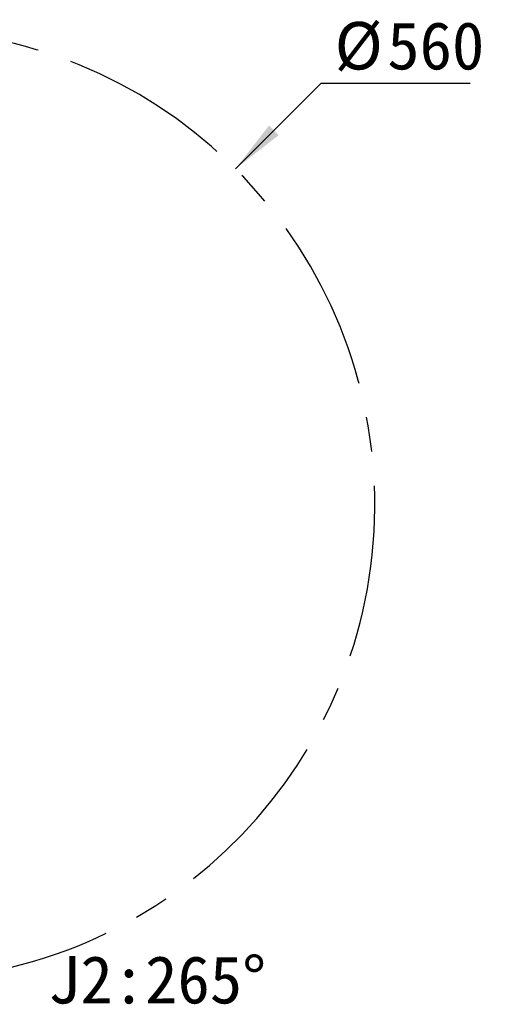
# Model space of a CAD drawing. Header units: millimetres. Extents: x -55 to 731, y 0 to 297.
# Tile 9 of 20: x 161 to 196, y 157 to 229. Entities that reach past the tile are written whole.
import ezdxf

# ---------------------------------------------------------------- set-up
doc = ezdxf.new("R2010")
doc.units = ezdxf.units.MM
doc.linetypes.add('CENTERX2', pattern=[20.32, 12.7, -2.54, 2.54, -2.54])
doc.layers.add('中心线层', color=6, linetype='CENTERX2', lineweight=25)
doc.layers.add('标注层', color=150, linetype='Continuous')
doc.styles.add('SLDTEXTSTYLE0', font='仿宋_GB2312')
doc.dimstyles.new('SLDDIMSTYLE0', dxfattribs={"dimtxt": 3.5, "dimasz": 4, "dimexe": 0, "dimexo": 0.0625, "dimgap": 0.875, "dimtad": 0, "dimtih": 1, "dimtoh": 1, "dimlfac": 8, "dimrnd": 1e-09, "dimzin": 12, "dimdsep": 46, "dimtxsty": 'SLDTEXTSTYLE0', "dimsah": 1, "dimcen": 0, "dimadec": 0, "dimazin": 3, "dimtfac": 1, "dimtdec": 3, "dimtofl": 0, "dimtmove": 0, "dimatfit": 3, "dimfxl": 0, "dimfrac": 2, "dimtolj": 1, "dimtzin": 12, "dimarcsym": 0})

# ---------------------------------------------------------------- blocks, each defined once
blk = doc.blocks.new('_D')
at = {"layer": '标注层'}
for p, q in [((176.398, 218.5), (182.698, 224.8)), ((182.698, 224.8), (193.678, 224.8))]:
    blk.add_line(p, q, dxfattribs=at)
blk.add_solid([(176.398, 218.5), (179.58, 220.975), (178.873, 221.682)], dxfattribs=at)
at = {"layer": '标注层', "char_height": 3.5, "attachment_point": 1, "style": 'SLDTEXTSTYLE0'}
for s, insert in [('%%c', (183.698, 229.312)), ('560', (187.568, 229.312))]:
    blk.add_mtext(s, dxfattribs=dict(at, insert=insert))

msp = doc.modelspace()

# ---------------------------------------------------------------- linework, layer by layer
at = {"layer": '中心线层', "linetype": 'CENTERX2'}
msp.add_arc((151.6497, 193.7514), 35, 275, 265, dxfattribs=at)

# ---------------------------------------------------------------- texts
at = {"layer": '标注层', "insert": (162.61, 160.5663), "char_height": 3.5, "attachment_point": 1, "style": 'SLDTEXTSTYLE0'}
msp.add_mtext('J2:265°', dxfattribs=at)

# ---------------------------------------------------------------- dimensions: what is measured, and where the dimension line sits
at = {"layer": '标注层'}
dim = msp.add_radius_dim(center=(151.6497, 193.7514), mpoint=(176.3984, 218.5001), text='%%c560', dimstyle='SLDDIMSTYLE0', override={"dimpost": '<>'}, dxfattribs=at)
dim.commit()
dim.dimension.update_dxf_attribs({"geometry": '_D', "text_midpoint": (188.6883, 226.8366), "dimtype": 164})

doc.saveas('drawing.dxf')
